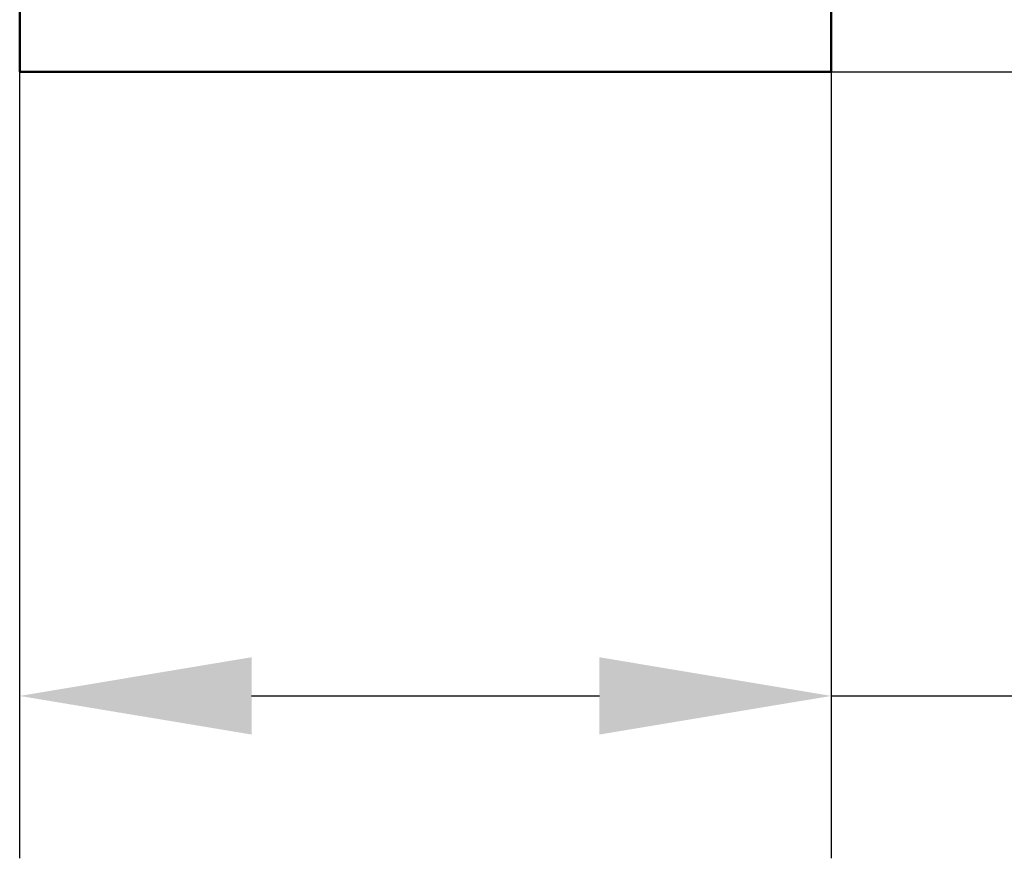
# Model space of a CAD drawing. Header units: millimetres. Extents: x 5 to 292, y 5 to 205.
# Tile 10 of 21: x 205 to 216, y 78 to 87. Entities that reach past the tile are written whole.
import ezdxf

# ---------------------------------------------------------------- set-up
doc = ezdxf.new("R2010")
doc.units = ezdxf.units.MM
doc.styles.add('TextStyle_1', font='Arial.TTF', dxfattribs={"height": 3.5})
doc.dimstyles.new('DIM_ST_1', dxfattribs={"dimtxt": 3.5, "dimasz": 2.5, "dimexe": 1.75, "dimexo": 0, "dimgap": 0.4375, "dimtad": 1, "dimlfac": 2, "dimrnd": 0.01, "dimdsep": 46, "dimtxsty": 'TextStyle_1', "dimcen": 0.09, "dimclrd": 7, "dimclre": 7, "dimclrt": 7, "dimazin": 0, "dimtfac": 1, "dimtdec": 0, "dimtmove": 0, "dimatfit": 3, "dimldrblk": 'NONE', "dimfxl": 1, "dimtvp": 1, "dimtolj": 1, "dimarcsym": 0})

# ---------------------------------------------------------------- blocks, each defined once
blk = doc.blocks.new('*D6')
at = {"color": 7, "lineweight": -2}
for p, q in [((204.965, 86.76), (204.965, 78.285)), ((213.715, 86.76), (213.715, 78.285)), ((207.465, 80.035), (211.215, 80.035)), ((213.715, 80.035), (226.197, 80.035))]:
    blk.add_line(p, q, dxfattribs=at)
at = {"color": 7}
for points in [[(207.465, 80.452), (207.465, 79.619), (204.965, 80.035)], [(211.215, 79.619), (211.215, 80.452), (213.715, 80.035)]]:
    blk.add_solid(points, dxfattribs=at)
at = {"layer": 'Defpoints', "color": 0}
for p in [(204.965, 86.76), (213.715, 86.76), (213.715, 80.035)]:
    blk.add_point(p, dxfattribs=at)
at = {"color": 7, "insert": (221.37, 82.26), "char_height": 3.5, "attachment_point": 5, "style": 'TextStyle_1'}
blk.add_mtext('\\A1;17.5{\\H0.5x;\\S^ ;}', dxfattribs=at)
blk = doc.blocks.new('_None')
blk = doc.blocks.new('*D8')
at = {"color": 7, "lineweight": -2}
for p, q in [((213.34, 156.76), (223.12, 156.76)), ((221.37, 89.26), (221.37, 154.26)), ((213.34, 86.76), (223.12, 86.76))]:
    blk.add_line(p, q, dxfattribs=at)
at = {"color": 7}
for points in [[(221.787, 154.26), (220.954, 154.26), (221.37, 156.76)], [(220.954, 89.26), (221.787, 89.26), (221.37, 86.76)]]:
    blk.add_solid(points, dxfattribs=at)
at = {"layer": 'Defpoints', "color": 0}
for p in [(213.34, 156.76), (221.37, 156.76), (213.34, 86.76)]:
    blk.add_point(p, dxfattribs=at)
at = {"color": 7, "insert": (219.146, 121.76), "char_height": 3.5, "attachment_point": 5, "rotation": 90, "style": 'TextStyle_1'}
blk.add_mtext('\\A1;140{\\H0.5x;\\S^ ;}', dxfattribs=at)
blk = doc.blocks.new('Seite_1')
at = {"color": 7, "linetype": 'Continuous', "lineweight": 50}
for p, q in [((204.9653, 86.7603), (204.9653, 87.5103)), ((213.7153, 87.5103), (213.7153, 86.7603)), ((205.3403, 86.7603), (204.9653, 86.7603)), ((213.3403, 86.7603), (205.3403, 86.7603)), ((213.7153, 86.7603), (213.3403, 86.7603))]:
    blk.add_line(p, q, dxfattribs=at)
dim = blk.add_linear_dim(base=(221.3703, 156.7603), p1=(213.3403, 86.7603), p2=(213.3403, 156.7603), angle=90, text='<>{\\H0.5x;\\S^ ;}', dimstyle='DIM_ST_1')
dim.commit()
dim.dimension.update_dxf_attribs({"geometry": '*D8', "text_midpoint": (221.3703, 121.7603), "dimtype": 160})
dim = blk.add_linear_dim(base=(213.7153, 80.0353), p1=(204.9653, 86.7603), p2=(213.7153, 86.7603), text='<>{\\H0.5x;\\S^ ;}', dimstyle='DIM_ST_1')
dim.commit()
dim.dimension.update_dxf_attribs({"geometry": '*D6', "text_midpoint": (221.3703, 80.0353), "dimtype": 160})

msp = doc.modelspace()

# ---------------------------------------------------------------- block references
msp.add_blockref('Seite_1', (0, 0))

doc.saveas('drawing.dxf')
